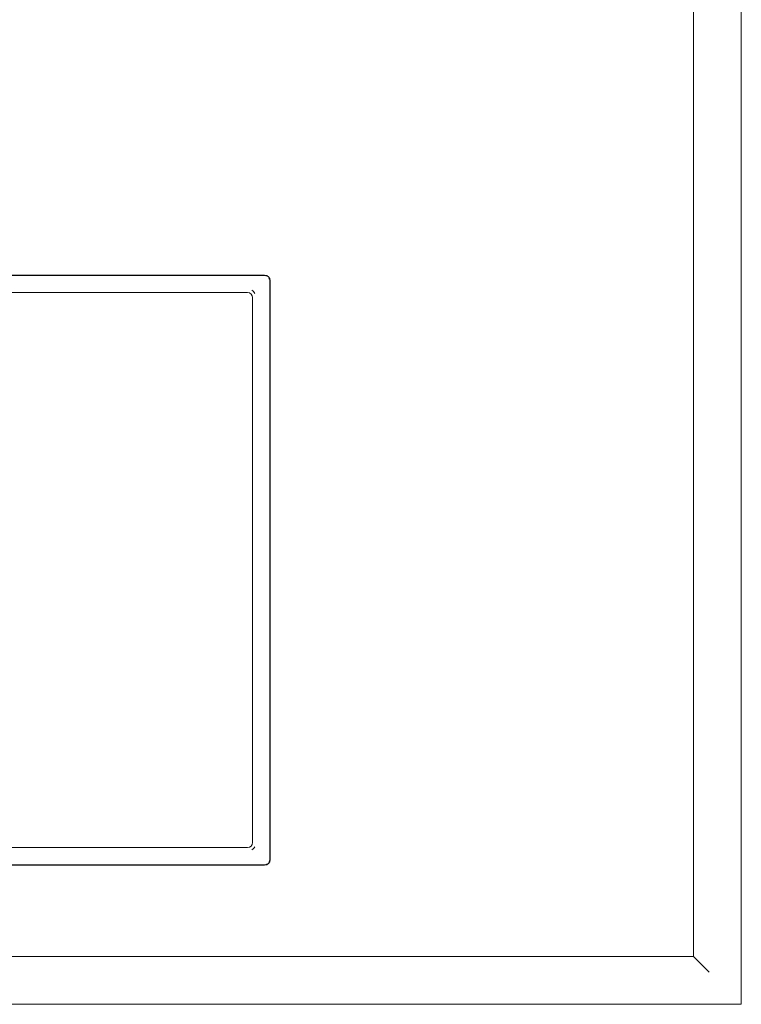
# Model space of a CAD drawing. Header units: millimetres. Extents: x -281 to 121694, y -16481 to 65128.
# Tile 251 of 256: x 15527 to 15951, y 24750 to 25328. Entities that reach past the tile are written whole.
import ezdxf

# ---------------------------------------------------------------- set-up
doc = ezdxf.new("R2010")
doc.units = ezdxf.units.MM
for name, color, linetype, lineweight in [('A--L$01A__Algemeen', 7, 'Continuous', 5), ('A--L74__VasteSanitaireVoorz', 1, 'Continuous', 5), ('A--L82__LosseGebruikersInvent', 1, 'Continuous', 5)]:
    doc.layers.add(name, color=color, linetype=linetype, lineweight=lineweight)

# ---------------------------------------------------------------- blocks, each defined once
blk = doc.blocks.new('NLRS_82_FU_UN_spoekbak_gen_kad - spoelbak dxbxh 900x900x957-54143672-L_80_ 16')
at = {"layer": 'A--L$01A__Algemeen'}
for p, q in [((450, 577.32), (-450, 577.32)), ((-450, 577.32), (-450, -322.68)), ((-423.73, 551.06), (-429.27, 556.59)), ((422, 549.32), (-422, 549.32)), ((-422, 549.32), (-422, -294.68)), ((-422, 549.32), (-422, -294.68)), ((-422, 549.32), (0, 549.32)), ((-173.28, 152.32), (-173.28, 492.32)), ((-170, 495.6), (170, 495.6)), ((-8.69, 149.05), (-170, 149.05))]:
    blk.add_line(p, q, dxfattribs=at)
for centre, start, end in [((-170, 492.32), 90, 180), ((-170, 152.32), 180, 270)]:
    blk.add_arc(centre, 3.28, start, end, dxfattribs=at)
for points in [[(-429.27, 556.59), (-429.42, 556.75), (-429.77, 557.09), (-430.38, 557.71), (-430.82, 558.14), (-431.04, 558.36)], [(-422, 549.32), (-422.21, 549.54), (-422.64, 549.96), (-423.24, 550.57), (-423.58, 550.9), (-423.73, 551.06)]]:
    blk.add_open_spline(points, degree=3, dxfattribs=at)
at = {"layer": 'A--L74__VasteSanitaireVoorz'}
for p, q in [((-173, 152.32), (-173, 492.32)), ((-170, 495.32), (170, 495.32)), ((-163, 482.32), (-163, 162.32)), ((160, 485.32), (-160, 485.32)), ((-160, 159.32), (-9, 159.32)), ((-8.69, 149.32), (-170, 149.32))]:
    blk.add_line(p, q, dxfattribs=at)
for centre, radius, start, end in [((-170, 492.32), 3, 150, 180), ((-170, 492.32), 3, 90, 120), ((-160, 482.32), 5, 120, 150), ((-160, 482.32), 3, 90, 180), ((-160, 162.32), 3, 180, 270), ((-160, 162.32), 5, 210, 240), ((-170, 152.32), 3, 180, 210), ((-170, 152.32), 3, 240, 270)]:
    blk.add_arc(centre, radius, start, end, dxfattribs=at)

msp = doc.modelspace()

# ---------------------------------------------------------------- block references
at = {"layer": 'A--L82__LosseGebruikersInvent', "rotation": 180}
msp.add_blockref('NLRS_82_FU_UN_spoekbak_gen_kad - spoelbak dxbxh 900x900x957-54143672-L_80_ 16', (15501, 25326.82), dxfattribs=at)

doc.saveas('drawing.dxf')
